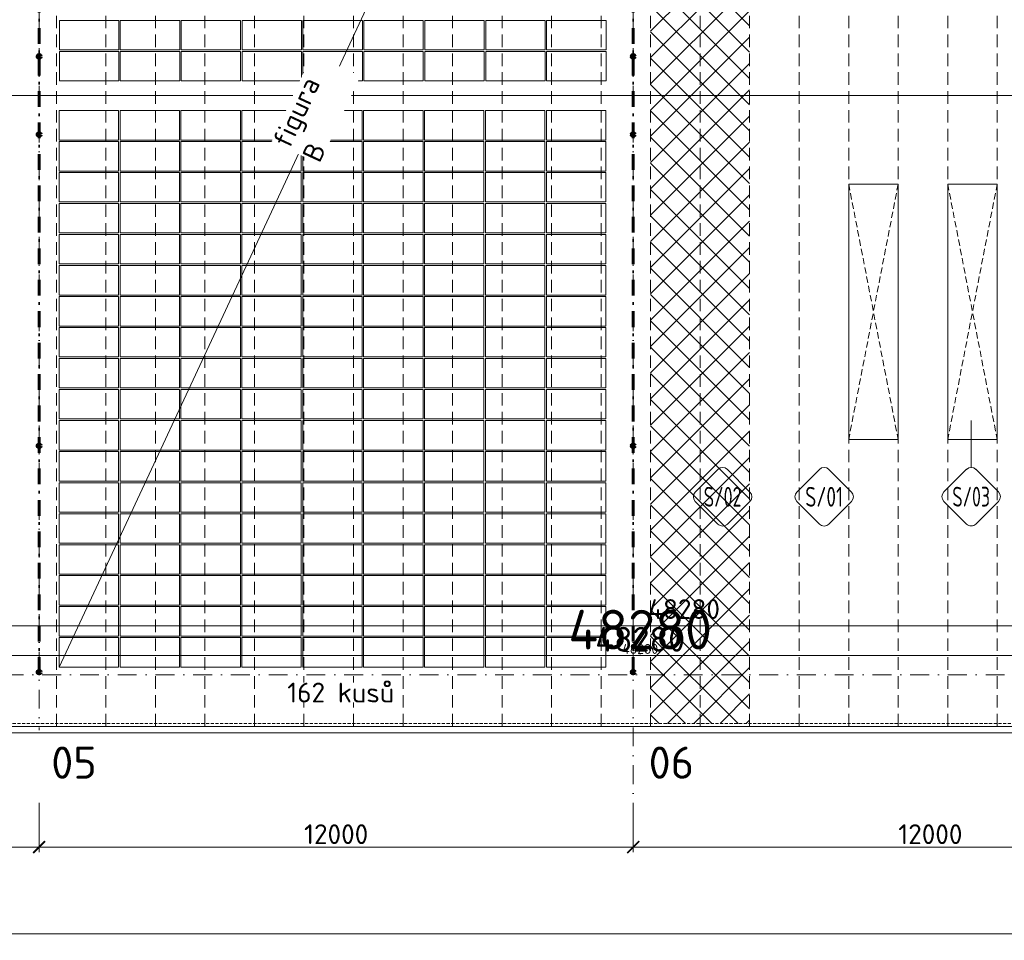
# Model space of a CAD drawing. Header units: millimetres. Extents: x -1695604 to 5289369, y -1488057 to 2187451.
# Tile 114 of 256: x 41609 to 61493, y 144642 to 163230. Entities that reach past the tile are written whole.
import ezdxf
from ezdxf import colors
from ezdxf.entities.mleader import LeaderData, LeaderLine
from ezdxf.enums import TextEntityAlignment as Align
from ezdxf.math import Vec2, Vec3

# ---------------------------------------------------------------- set-up
doc = ezdxf.new("R2010")
doc.units = ezdxf.units.MM
for name, pattern in [('CENTERX2', [101.6, 63.5, -12.7, 12.7, -12.7]), ('DASHDOT', [25.4, 12.7, -6.35, 0, -6.35]), ('DASHED', [19.05, 12.7, -6.35]), ('HIDDEN', [9.525, 6.35, -3.175]), ('ČERCHOVANÁ', [25.4, 12.7, -6.35, 0, -6.35]), ('ČÁRKOVANÁ', [19.05, 12.7, -6.35])]:
    doc.linetypes.add(name, pattern=pattern)
doc.layers.get('Defpoints').update_dxf_attribs({"color": 8})
for name, color, linetype, lineweight in [('____podkonstrukce FVE', 3, 'CENTERX2', 9), ('___FVE_návrh var.2', 6, 'Continuous', 5), ('A99_N_kce-pod', 7, 'DASHED', 20), ('A99_N_kce-pohl', 1, 'Continuous', 9), ('A99_N_koty-200', 5, 'Continuous', 5), ('A99_N_koty-200 @ 1', 5, 'Continuous', 5), ('A99_N_koty-200 @ 10', 5, 'Continuous', 5), ('A99_N_koty-200 @ 100', 5, 'Continuous', 5), ('A99_N_koty-200 @ 200', 5, 'Continuous', 5), ('A99_N_koty-200 @ 250 (1)', 5, 'Continuous', 5), ('A99_N_koty-200 @ 250 (2)', 5, 'Continuous', 5), ('A99_N_koty-200 @ 400', 5, 'Continuous', 5), ('A99_N_sraf', 252, 'Continuous', 0), ('A99_N_txt-popis-200', 240, 'Continuous', 5), ('A99_N_txt-popis-50 @ 200', 240, 'Continuous', 9), ('A99_N_znaceni 200', 5, 'Continuous', 5), ('A99_S_osy', 1, 'CENTERX2', 5)]:
    doc.layers.add(name, color=color, linetype=linetype, lineweight=lineweight)
doc.styles.add('A99_kota', font='isocpeur.ttf', dxfattribs={"height": 2})
doc.styles.add('A99_popis', font='isocpeur.ttf')
doc.styles.add('ad_popis 100', font='isocpeur.ttf', dxfattribs={"height": 200})
doc.dimstyles.new('A99_kota_200 new', dxfattribs={"dimscale": 200, "dimtxt": 2, "dimasz": 1.2, "dimexe": 0.5, "dimexo": 1.5, "dimgap": 0.3, "dimtad": 1, "dimdec": 0, "dimzin": 3, "dimdsep": 46, "dimtxsty": 'A99_kota', "dimblk": 'ARCHTICK', "dimcen": 2.5, "dimazin": 2, "dimtfac": 0.75, "dimtdec": 0, "dimtmove": 2, "dimatfit": 0, "dimfxl": 0, "dimtolj": 1, "dimtzin": 0, "dimlwd": 5, "dimlwe": 5, "dimarcsym": 0})

# ---------------------------------------------------------------- blocks, each defined once
blk = doc.blocks.new('_ArchTick')
at = {"color": 0, "linetype": 'ByBlock', "const_width": 0.15}
blk.add_lwpolyline([(-0.5, -0.5), (0.5, 0.5)], dxfattribs=at)
blk = doc.blocks.new('*D184')
at = {"layer": 'A99_N_koty-200', "color": 0, "linetype": 'Continuous', "lineweight": 5, "ltscale": 10, "transparency": 16777216}
for p, q in [((54000, 147325), (54000, 146425)), ((66000, 147325), (66000, 146425)), ((66000, 146525), (54000, 146525))]:
    blk.add_line(p, q, dxfattribs=at)
at = {"layer": 'Defpoints', "color": 0, "linetype": 'Continuous', "lineweight": 0, "ltscale": 10, "transparency": 16777216}
for p in [(54000, 149400), (66000, 149400), (54000, 146525)]:
    blk.add_point(p, dxfattribs=at)
at = {"layer": 'A99_N_koty-200', "color": 0, "linetype": 'Continuous', "lineweight": 5, "ltscale": 10, "transparency": 16777216, "xscale": 240, "yscale": 240, "zscale": 240, "rotation": 180}
blk.add_blockref('_ArchTick', (54000, 146525), dxfattribs=at)
at = {"layer": 'A99_N_koty-200', "color": 0, "linetype": 'Continuous', "lineweight": 5, "ltscale": 10, "transparency": 16777216, "xscale": 240, "yscale": 240, "zscale": 240}
blk.add_blockref('_ArchTick', (66000, 146525), dxfattribs=at)
at = {"layer": 'A99_N_koty-200', "color": 0, "linetype": 'Continuous', "ltscale": 10, "transparency": 16777216, "insert": (60000, 146785), "char_height": 400, "attachment_point": 5, "style": 'A99_kota'}
blk.add_mtext('\\A1;12000', dxfattribs=at)
blk = doc.blocks.new('*D185')
at = {"layer": 'A99_N_koty-200', "color": 0, "linetype": 'Continuous', "lineweight": 5, "ltscale": 10, "transparency": 16777216}
for p, q in [((42000, 147325), (42000, 146425)), ((54000, 147325), (54000, 146425)), ((54000, 146525), (42000, 146525))]:
    blk.add_line(p, q, dxfattribs=at)
at = {"layer": 'Defpoints', "color": 0, "linetype": 'Continuous', "lineweight": 0, "ltscale": 10, "transparency": 16777216}
for p in [(42000, 149400), (54000, 149400), (42000, 146525)]:
    blk.add_point(p, dxfattribs=at)
at = {"layer": 'A99_N_koty-200', "color": 0, "linetype": 'Continuous', "lineweight": 5, "ltscale": 10, "transparency": 16777216, "xscale": 240, "yscale": 240, "zscale": 240, "rotation": 180}
blk.add_blockref('_ArchTick', (42000, 146525), dxfattribs=at)
at = {"layer": 'A99_N_koty-200', "color": 0, "linetype": 'Continuous', "lineweight": 5, "ltscale": 10, "transparency": 16777216, "xscale": 240, "yscale": 240, "zscale": 240}
blk.add_blockref('_ArchTick', (54000, 146525), dxfattribs=at)
at = {"layer": 'A99_N_koty-200', "color": 0, "linetype": 'Continuous', "ltscale": 10, "transparency": 16777216, "insert": (48000, 146785), "char_height": 400, "attachment_point": 5, "style": 'A99_kota'}
blk.add_mtext('\\A1;12000', dxfattribs=at)
blk = doc.blocks.new('*D186')
at = {"layer": 'A99_N_koty-200', "color": 0, "linetype": 'Continuous', "lineweight": 5, "ltscale": 10, "transparency": 16777216}
for p, q in [((30000, 147325), (30000, 146425)), ((42000, 147325), (42000, 146425)), ((42000, 146525), (30000, 146525))]:
    blk.add_line(p, q, dxfattribs=at)
at = {"layer": 'Defpoints', "color": 0, "linetype": 'Continuous', "lineweight": 0, "ltscale": 10, "transparency": 16777216}
for p in [(30000, 149400), (42000, 149400), (30000, 146525)]:
    blk.add_point(p, dxfattribs=at)
at = {"layer": 'A99_N_koty-200', "color": 0, "linetype": 'Continuous', "lineweight": 5, "ltscale": 10, "transparency": 16777216, "xscale": 240, "yscale": 240, "zscale": 240, "rotation": 180}
blk.add_blockref('_ArchTick', (30000, 146525), dxfattribs=at)
at = {"layer": 'A99_N_koty-200', "color": 0, "linetype": 'Continuous', "lineweight": 5, "ltscale": 10, "transparency": 16777216, "xscale": 240, "yscale": 240, "zscale": 240}
blk.add_blockref('_ArchTick', (42000, 146525), dxfattribs=at)
at = {"layer": 'A99_N_koty-200', "color": 0, "linetype": 'Continuous', "ltscale": 10, "transparency": 16777216, "insert": (36000, 146785), "char_height": 400, "attachment_point": 5, "style": 'A99_kota'}
blk.add_mtext('\\A1;12000', dxfattribs=at)
blk = doc.blocks.new('*D190')
at = {"layer": 'A99_N_koty-200', "color": 0, "linetype": 'Continuous', "lineweight": 5, "ltscale": 10, "transparency": 16777216}
for p, q in [((-650, 145575), (-650, 144675)), ((138876, 145575), (138876, 144675)), ((138876, 144775), (-650, 144775))]:
    blk.add_line(p, q, dxfattribs=at)
at = {"layer": 'Defpoints', "color": 0, "linetype": 'Continuous', "lineweight": 0, "ltscale": 10, "transparency": 16777216}
for p in [(-650, 148705), (138876, 148705), (-650, 144775)]:
    blk.add_point(p, dxfattribs=at)
at = {"layer": 'A99_N_koty-200', "color": 0, "linetype": 'Continuous', "lineweight": 5, "ltscale": 10, "transparency": 16777216, "xscale": 240, "yscale": 240, "zscale": 240, "rotation": 180}
blk.add_blockref('_ArchTick', (-650, 144775), dxfattribs=at)
at = {"layer": 'A99_N_koty-200', "color": 0, "linetype": 'Continuous', "lineweight": 5, "ltscale": 10, "transparency": 16777216, "xscale": 240, "yscale": 240, "zscale": 240}
blk.add_blockref('_ArchTick', (138876, 144775), dxfattribs=at)
at = {"layer": 'A99_N_koty-200', "color": 0, "linetype": 'Continuous', "ltscale": 10, "transparency": 16777216, "insert": (69113, 145035), "char_height": 400, "attachment_point": 5, "style": 'A99_kota'}
blk.add_mtext('\\A1;139526', dxfattribs=at)
blk = doc.blocks.new('*D4525')
at = {"layer": 'A99_N_koty-200', "color": 0, "linetype": 'Continuous', "lineweight": 5, "ltscale": 10, "transparency": 16777216}
for p, q in [((30000, 150190), (30000, 151090)), ((30000, 150990), (78280, 150990)), ((78280, 150190), (78280, 151090))]:
    blk.add_line(p, q, dxfattribs=at)
at = {"layer": 'Defpoints', "color": 0, "linetype": 'Continuous', "lineweight": 18, "ltscale": 10, "transparency": 16777216}
for p in [(78280, 150990), (30000, 148920), (78280, 148920)]:
    blk.add_point(p, dxfattribs=at)
at = {"layer": 'A99_N_koty-200', "color": 0, "linetype": 'Continuous', "lineweight": 5, "ltscale": 10, "transparency": 16777216, "xscale": 240, "yscale": 240, "zscale": 240, "rotation": 180}
blk.add_blockref('_ArchTick', (30000, 150990), dxfattribs=at)
at = {"layer": 'A99_N_koty-200', "color": 0, "linetype": 'Continuous', "lineweight": 5, "ltscale": 10, "transparency": 16777216, "xscale": 240, "yscale": 240, "zscale": 240}
blk.add_blockref('_ArchTick', (78280, 150990), dxfattribs=at)
at = {"layer": 'A99_N_koty-200', "color": 0, "linetype": 'Continuous', "ltscale": 10, "transparency": 16777216, "insert": (55025, 151330), "char_height": 400, "attachment_point": 5, "style": 'A99_kota'}
blk.add_mtext('\\A1;48280', dxfattribs=at)
blk = doc.blocks.new('*D4526')
at = {"layer": 'A99_N_koty-200', "color": 0, "linetype": 'Continuous', "lineweight": 5, "ltscale": 10, "transparency": 16777216}
for p, q in [((30000, 149995), (30000, 150445)), ((30000, 150395), (78280, 150395)), ((78280, 149995), (78280, 150445))]:
    blk.add_line(p, q, dxfattribs=at)
at = {"layer": 'Defpoints', "color": 0, "linetype": 'Continuous', "lineweight": 18, "ltscale": 10, "transparency": 16777216}
for p in [(78280, 150395), (30000, 148920), (78280, 148920)]:
    blk.add_point(p, dxfattribs=at)
at = {"layer": 'A99_N_koty-200', "color": 0, "linetype": 'Continuous', "lineweight": 5, "ltscale": 10, "transparency": 16777216, "xscale": 120, "yscale": 120, "zscale": 120, "rotation": 180}
blk.add_blockref('_ArchTick', (30000, 150395), dxfattribs=at)
at = {"layer": 'A99_N_koty-200', "color": 0, "linetype": 'Continuous', "lineweight": 5, "ltscale": 10, "transparency": 16777216, "xscale": 120, "yscale": 120, "zscale": 120}
blk.add_blockref('_ArchTick', (78280, 150395), dxfattribs=at)
at = {"layer": 'A99_N_koty-200', "color": 0, "linetype": 'Continuous', "ltscale": 10, "transparency": 16777216, "insert": (54140, 150525), "char_height": 200, "attachment_point": 5, "style": 'A99_kota'}
blk.add_mtext('\\A1;48280', dxfattribs=at)
blk = doc.blocks.new('*D4527')
at = {"layer": 'A99_N_koty-200', "color": 0, "linetype": 'Continuous', "lineweight": 5, "ltscale": 10, "transparency": 16777216}
for p, q in [((30000, 150391), (30000, 150395.5)), ((30000, 150395), (78280, 150395)), ((78280, 150391), (78280, 150395.5))]:
    blk.add_line(p, q, dxfattribs=at)
at = {"layer": 'Defpoints', "color": 0, "linetype": 'Continuous', "lineweight": 18, "ltscale": 10, "transparency": 16777216}
for p in [(78280, 150395), (30000, 148920), (78280, 148920)]:
    blk.add_point(p, dxfattribs=at)
at = {"layer": 'A99_N_koty-200', "color": 0, "linetype": 'Continuous', "lineweight": 5, "ltscale": 10, "transparency": 16777216, "xscale": 1.2, "yscale": 1.2, "zscale": 1.2, "rotation": 180}
blk.add_blockref('_ArchTick', (30000, 150395), dxfattribs=at)
at = {"layer": 'A99_N_koty-200', "color": 0, "linetype": 'Continuous', "lineweight": 5, "ltscale": 10, "transparency": 16777216, "xscale": 1.2, "yscale": 1.2, "zscale": 1.2}
blk.add_blockref('_ArchTick', (78280, 150395), dxfattribs=at)
at = {"layer": 'A99_N_koty-200', "color": 0, "linetype": 'Continuous', "ltscale": 10, "transparency": 16777216, "insert": (54140, 150396.3), "char_height": 2, "attachment_point": 5, "style": 'A99_kota'}
blk.add_mtext('\\A1;48280', dxfattribs=at)
blk = doc.blocks.new('*D4528')
at = {"layer": 'A99_N_koty-200', "color": 0, "linetype": 'Continuous', "lineweight": 5, "ltscale": 10, "transparency": 16777216}
for p, q in [((30000, 149520), (30000, 150595)), ((78280, 149520), (78280, 150595)), ((30000, 150395), (78280, 150395))]:
    blk.add_line(p, q, dxfattribs=at)
at = {"layer": 'Defpoints', "color": 0, "linetype": 'Continuous', "lineweight": 18, "ltscale": 10, "transparency": 16777216}
for p in [(78280, 150395), (30000, 148920), (78280, 148920)]:
    blk.add_point(p, dxfattribs=at)
at = {"layer": 'A99_N_koty-200', "color": 0, "linetype": 'Continuous', "lineweight": 5, "ltscale": 10, "transparency": 16777216, "xscale": 480, "yscale": 480, "zscale": 480, "rotation": 180}
blk.add_blockref('_ArchTick', (30000, 150395), dxfattribs=at)
at = {"layer": 'A99_N_koty-200', "color": 0, "linetype": 'Continuous', "lineweight": 5, "ltscale": 10, "transparency": 16777216, "xscale": 480, "yscale": 480, "zscale": 480}
blk.add_blockref('_ArchTick', (78280, 150395), dxfattribs=at)
at = {"layer": 'A99_N_koty-200', "color": 0, "linetype": 'Continuous', "ltscale": 10, "transparency": 16777216, "insert": (54140, 150915), "char_height": 800, "attachment_point": 5, "style": 'A99_kota'}
blk.add_mtext('\\A1;48280', dxfattribs=at)
blk = doc.blocks.new('*D4529')
at = {"layer": 'A99_N_koty-200', "color": 0, "linetype": 'Continuous', "lineweight": 5, "ltscale": 10, "transparency": 16777216}
for p, q in [((30000, 150355), (30000, 150400)), ((30000, 150395), (78280, 150395)), ((78280, 150355), (78280, 150400))]:
    blk.add_line(p, q, dxfattribs=at)
at = {"layer": 'Defpoints', "color": 0, "linetype": 'Continuous', "lineweight": 18, "ltscale": 10, "transparency": 16777216}
for p in [(78280, 150395), (30000, 148920), (78280, 148920)]:
    blk.add_point(p, dxfattribs=at)
at = {"layer": 'A99_N_koty-200', "color": 0, "linetype": 'Continuous', "lineweight": 5, "ltscale": 10, "transparency": 16777216, "xscale": 12, "yscale": 12, "zscale": 12, "rotation": 180}
blk.add_blockref('_ArchTick', (30000, 150395), dxfattribs=at)
at = {"layer": 'A99_N_koty-200', "color": 0, "linetype": 'Continuous', "lineweight": 5, "ltscale": 10, "transparency": 16777216, "xscale": 12, "yscale": 12, "zscale": 12}
blk.add_blockref('_ArchTick', (78280, 150395), dxfattribs=at)
at = {"layer": 'A99_N_koty-200', "color": 0, "linetype": 'Continuous', "ltscale": 10, "transparency": 16777216, "insert": (54140, 150408), "char_height": 20, "attachment_point": 5, "style": 'A99_kota'}
blk.add_mtext('\\A1;48280', dxfattribs=at)
blk = doc.blocks.new('*D4530')
at = {"layer": 'A99_N_koty-200', "color": 0, "linetype": 'Continuous', "lineweight": 5, "ltscale": 10, "transparency": 16777216}
for p, q in [((30000, 149395), (30000, 150520)), ((30000, 150395), (78280, 150395)), ((78280, 149395), (78280, 150520))]:
    blk.add_line(p, q, dxfattribs=at)
at = {"layer": 'Defpoints', "color": 0, "linetype": 'Continuous', "lineweight": 18, "ltscale": 10, "transparency": 16777216}
for p in [(78280, 150395), (30000, 148920), (78280, 148920)]:
    blk.add_point(p, dxfattribs=at)
at = {"layer": 'A99_N_koty-200', "color": 0, "linetype": 'Continuous', "lineweight": 5, "ltscale": 10, "transparency": 16777216, "xscale": 300, "yscale": 300, "zscale": 300, "rotation": 180}
blk.add_blockref('_ArchTick', (30000, 150395), dxfattribs=at)
at = {"layer": 'A99_N_koty-200', "color": 0, "linetype": 'Continuous', "lineweight": 5, "ltscale": 10, "transparency": 16777216, "xscale": 300, "yscale": 300, "zscale": 300}
blk.add_blockref('_ArchTick', (78280, 150395), dxfattribs=at)
at = {"layer": 'A99_N_koty-200', "color": 0, "linetype": 'Continuous', "ltscale": 10, "transparency": 16777216, "insert": (54140, 150720), "char_height": 500, "attachment_point": 5, "style": 'A99_kota'}
blk.add_mtext('\\A1;48280', dxfattribs=at)
blk = doc.blocks.new('*D4531')
at = {"layer": 'A99_N_koty-200', "color": 0, "linetype": 'Continuous', "lineweight": 5, "ltscale": 10, "transparency": 16777216}
for p, q in [((30000, 149395), (30000, 150520)), ((30000, 150395), (78280, 150395)), ((78280, 149395), (78280, 150520))]:
    blk.add_line(p, q, dxfattribs=at)
at = {"layer": 'Defpoints', "color": 0, "linetype": 'Continuous', "lineweight": 18, "ltscale": 10, "transparency": 16777216}
for p in [(78280, 150395), (30000, 148920), (78280, 148920)]:
    blk.add_point(p, dxfattribs=at)
at = {"layer": 'A99_N_koty-200', "color": 0, "linetype": 'Continuous', "lineweight": 5, "ltscale": 10, "transparency": 16777216, "xscale": 300, "yscale": 300, "zscale": 300, "rotation": 180}
blk.add_blockref('_ArchTick', (30000, 150395), dxfattribs=at)
at = {"layer": 'A99_N_koty-200', "color": 0, "linetype": 'Continuous', "lineweight": 5, "ltscale": 10, "transparency": 16777216, "xscale": 300, "yscale": 300, "zscale": 300}
blk.add_blockref('_ArchTick', (78280, 150395), dxfattribs=at)
at = {"layer": 'A99_N_koty-200', "color": 0, "linetype": 'Continuous', "ltscale": 10, "transparency": 16777216, "insert": (54140, 150720), "char_height": 500, "attachment_point": 5, "style": 'A99_kota'}
blk.add_mtext('\\A1;48280', dxfattribs=at)
blk = doc.blocks.new('*U99')
at = {"color": 0}
for p, q in [((-0.72, 4.14), (-4.15, 0.71)), ((4.14, 0.71), (0.71, 4.14)), ((-4.15, -0.72), (-0.72, -4.15)), ((0.71, -4.15), (4.14, -0.72))]:
    blk.add_line(p, q, dxfattribs=at)
for centre, start, end in [((0, 3.42), 45, 135), ((-3.43, 0), 135, 225), ((3.42, 0), 315, 45), ((0, -3.43), 225, 315)]:
    blk.add_arc(centre, 1.01, start, end, dxfattribs=at)
at = {"color": 0, "linetype": 'ByBlock', "style": 'A99_popis', "width": 0.953108}
blk.add_attdef('SKLADBA', text='', height=3, rotation=0.0103, dxfattribs=at).set_placement((-2.86, -1.51), (2.86, -1.5), align=Align.FIT)
blk = doc.blocks.new('*U106')
at = {"color": 0}
for p, q in [((0, 4.44), (0, 11.52)), ((-0.72, 4.14), (-4.15, 0.71)), ((4.14, 0.71), (0.71, 4.14)), ((-4.15, -0.72), (-0.72, -4.15)), ((0.71, -4.15), (4.14, -0.72))]:
    blk.add_line(p, q, dxfattribs=at)
for centre, start, end in [((0, 3.42), 45, 135), ((-3.43, 0), 135, 225), ((3.42, 0), 315, 45), ((0, -3.43), 225, 315)]:
    blk.add_arc(centre, 1.01, start, end, dxfattribs=at)
at = {"color": 0, "linetype": 'ByBlock', "style": 'A99_popis', "width": 0.953108}
blk.add_attdef('SKLADBA', text='', height=3, rotation=0.0103, dxfattribs=at).set_placement((-2.86, -1.51), (2.86, -1.5), align=Align.FIT)
blk = doc.blocks.new('*U5963')
at = {"layer": 'A99_N_koty-200 @ 1', "linetype": 'Continuous', "ltscale": 10}
dim = blk.add_linear_dim(base=(78280, 150395), p1=(30000, 148920), p2=(78280, 148920), dimstyle='A99_kota_200 new', override={"dimscale": 1, "dimtix": 1, "dimtofl": 1, "dimtmove": 2, "dimatfit": 3}, dxfattribs=at)
dim.commit()
dim.dimension.update_dxf_attribs({"geometry": '*D4527', "text_midpoint": (54140, 150396.3)})
at = {"layer": 'A99_N_koty-200 @ 10', "linetype": 'Continuous', "ltscale": 10}
dim = blk.add_linear_dim(base=(78280, 150395), p1=(30000, 148920), p2=(78280, 148920), dimstyle='A99_kota_200 new', override={"dimscale": 10, "dimtix": 1, "dimtofl": 1, "dimtmove": 2, "dimatfit": 3}, dxfattribs=at)
dim.commit()
dim.dimension.update_dxf_attribs({"geometry": '*D4529', "text_midpoint": (54140, 150408)})
at = {"layer": 'A99_N_koty-200 @ 100', "linetype": 'Continuous', "ltscale": 10}
dim = blk.add_linear_dim(base=(78280, 150395), p1=(30000, 148920), p2=(78280, 148920), dimstyle='A99_kota_200 new', override={"dimscale": 100, "dimtix": 1, "dimtofl": 1, "dimtmove": 2, "dimatfit": 3}, dxfattribs=at)
dim.commit()
dim.dimension.update_dxf_attribs({"geometry": '*D4526', "text_midpoint": (54140, 150525)})
at = {"layer": 'A99_N_koty-200 @ 200', "linetype": 'Continuous', "ltscale": 10}
dim = blk.add_linear_dim(base=(78280, 150990), p1=(30000, 148920), p2=(78280, 148920), dimstyle='A99_kota_200 new', override={"dimscale": 200, "dimtix": 1, "dimtofl": 1, "dimtmove": 2, "dimatfit": 3}, dxfattribs=at)
dim.commit()
dim.dimension.update_dxf_attribs({"geometry": '*D4525', "text_midpoint": (55025, 151330), "dimtype": 128})
at = {"layer": 'A99_N_koty-200 @ 250 (1)', "linetype": 'Continuous', "ltscale": 10}
dim = blk.add_linear_dim(base=(78280, 150395), p1=(30000, 148920), p2=(78280, 148920), dimstyle='A99_kota_200 new', override={"dimscale": 250, "dimtix": 1, "dimtofl": 1, "dimtmove": 2, "dimatfit": 3}, dxfattribs=at)
dim.commit()
dim.dimension.update_dxf_attribs({"geometry": '*D4531', "text_midpoint": (54140, 150720)})
at = {"layer": 'A99_N_koty-200 @ 250 (2)', "linetype": 'Continuous', "ltscale": 10}
dim = blk.add_linear_dim(base=(78280, 150395), p1=(30000, 148920), p2=(78280, 148920), dimstyle='A99_kota_200 new', override={"dimscale": 250, "dimtix": 1, "dimtofl": 1, "dimtmove": 2, "dimatfit": 3}, dxfattribs=at)
dim.commit()
dim.dimension.update_dxf_attribs({"geometry": '*D4530', "text_midpoint": (54140, 150720)})
at = {"layer": 'A99_N_koty-200 @ 400', "linetype": 'Continuous', "ltscale": 10}
dim = blk.add_linear_dim(base=(78280, 150395), p1=(30000, 148920), p2=(78280, 148920), dimstyle='A99_kota_200 new', override={"dimscale": 400, "dimtix": 1, "dimtofl": 1, "dimtmove": 2, "dimatfit": 3}, dxfattribs=at)
dim.commit()
dim.dimension.update_dxf_attribs({"geometry": '*D4528', "text_midpoint": (54140, 150915)})

msp = doc.modelspace()

# ---------------------------------------------------------------- hatches: boundary and pattern name
at = {"layer": 'A99_N_sraf', "linetype": 'Continuous', "lineweight": 0, "ltscale": 0.5, "transparency": 33554687}
h = msp.add_hatch(dxfattribs=at)
h.set_pattern_fill('ANSI37', color=256, scale=3000)
h.set_pattern_definition([(45, (1575, 39157.5), (-265.165, 265.165), []), (135, (1575, 39157.5), (-265.165, -265.165), [])])
h.paths.add_polyline_path([(56350, 176350), (54350, 176350), (54350, 149020), (56350, 149020)])

# ---------------------------------------------------------------- linework, layer by layer
at = {"layer": '____podkonstrukce FVE', "color": 3, "linetype": 'ČERCHOVANÁ', "lineweight": 60, "ltscale": 25}
for points in [[(42000, 173855), (42000, 150000)], [(54000, 173855), (54000, 150000)]]:
    msp.add_lwpolyline(points, dxfattribs=at)
at = {"layer": '____podkonstrukce FVE', "color": 3, "linetype": 'Continuous', "lineweight": 80, "ltscale": 0.5}
for centre in [(42000, 162490), (54000, 162490), (42000, 160910), (54000, 160910), (42000, 154627.5), (54000, 154627.5), (42000, 150057.5), (54000, 150057.5)]:
    msp.add_circle(centre, 30, dxfattribs=at)
at = {"layer": '___FVE_návrh var.2', "linetype": 'Continuous', "lineweight": 5, "ltscale": 0.5}
msp.add_lwpolyline([(42405, 150160), (53450, 173850)], dxfattribs=at)
at = {"layer": '___FVE_návrh var.2', "lineweight": 5, "ltscale": 2}
for points in [[(43610, 163215), (43610, 162620), (42410, 162620), (42410, 163215)], [(44840, 163215), (44840, 162620), (43640, 162620), (43640, 163215)], [(46070, 163215), (46070, 162620), (44870, 162620), (44870, 163215)], [(47300, 163215), (47300, 162620), (46100, 162620), (46100, 163215)], [(48530, 163215), (48530, 162620), (47330, 162620), (47330, 163215)], [(48560, 163215), (48560, 162620), (49760, 162620), (49760, 163215)], [(49790, 163215), (49790, 162620), (50990, 162620), (50990, 163215)], [(51020, 163215), (51020, 162620), (52220, 162620), (52220, 163215)], [(52250, 163215), (52250, 162620), (53450, 162620), (53450, 163215)], [(43610, 162590), (43610, 161995), (42410, 161995), (42410, 162590)], [(44840, 162590), (44840, 161995), (43640, 161995), (43640, 162590)], [(46070, 162590), (46070, 161995), (44870, 161995), (44870, 162590)], [(47300, 162590), (47300, 161995), (46100, 161995), (46100, 162590)], [(48530, 162590), (48530, 161995), (47330, 161995), (47330, 162590)], [(48560, 162590), (48560, 161995), (49760, 161995), (49760, 162590)], [(49790, 162590), (49790, 161995), (50990, 161995), (50990, 162590)], [(51020, 162590), (51020, 161995), (52220, 161995), (52220, 162590)], [(52250, 162590), (52250, 161995), (53450, 161995), (53450, 162590)], [(43605, 160800), (43605, 161395), (42405, 161395), (42405, 160800)], [(44835, 160800), (44835, 161395), (43635, 161395), (43635, 160800)], [(46065, 160800), (46065, 161395), (44865, 161395), (44865, 160800)], [(47295, 160800), (47295, 161395), (46095, 161395), (46095, 160800)], [(48525, 160800), (48525, 161395), (47325, 161395), (47325, 160800)], [(48555, 160800), (48555, 161395), (49755, 161395), (49755, 160800)], [(49785, 160800), (49785, 161395), (50985, 161395), (50985, 160800)], [(51015, 160800), (51015, 161395), (52215, 161395), (52215, 160800)], [(52245, 160800), (52245, 161395), (53445, 161395), (53445, 160800)], [(43605, 160175), (43605, 160770), (42405, 160770), (42405, 160175)], [(44835, 160175), (44835, 160770), (43635, 160770), (43635, 160175)], [(46065, 160175), (46065, 160770), (44865, 160770), (44865, 160175)], [(47295, 160175), (47295, 160770), (46095, 160770), (46095, 160175)], [(48525, 160175), (48525, 160770), (47325, 160770), (47325, 160175)], [(48555, 160175), (48555, 160770), (49755, 160770), (49755, 160175)], [(49785, 160175), (49785, 160770), (50985, 160770), (50985, 160175)], [(51015, 160175), (51015, 160770), (52215, 160770), (52215, 160175)], [(52245, 160175), (52245, 160770), (53445, 160770), (53445, 160175)], [(43605, 159550), (43605, 160145), (42405, 160145), (42405, 159550)], [(44835, 159550), (44835, 160145), (43635, 160145), (43635, 159550)], [(46065, 159550), (46065, 160145), (44865, 160145), (44865, 159550)], [(47295, 159550), (47295, 160145), (46095, 160145), (46095, 159550)], [(48525, 159550), (48525, 160145), (47325, 160145), (47325, 159550)], [(48555, 159550), (48555, 160145), (49755, 160145), (49755, 159550)], [(49785, 159550), (49785, 160145), (50985, 160145), (50985, 159550)], [(51015, 159550), (51015, 160145), (52215, 160145), (52215, 159550)], [(52245, 159550), (52245, 160145), (53445, 160145), (53445, 159550)], [(43605, 158925), (43605, 159520), (42405, 159520), (42405, 158925)], [(44835, 158925), (44835, 159520), (43635, 159520), (43635, 158925)], [(46065, 158925), (46065, 159520), (44865, 159520), (44865, 158925)], [(47295, 158925), (47295, 159520), (46095, 159520), (46095, 158925)], [(48525, 158925), (48525, 159520), (47325, 159520), (47325, 158925)], [(48555, 158925), (48555, 159520), (49755, 159520), (49755, 158925)], [(49785, 158925), (49785, 159520), (50985, 159520), (50985, 158925)], [(51015, 158925), (51015, 159520), (52215, 159520), (52215, 158925)], [(52245, 158925), (52245, 159520), (53445, 159520), (53445, 158925)], [(43605, 158300), (43605, 158895), (42405, 158895), (42405, 158300)], [(44835, 158300), (44835, 158895), (43635, 158895), (43635, 158300)], [(46065, 158300), (46065, 158895), (44865, 158895), (44865, 158300)], [(47295, 158300), (47295, 158895), (46095, 158895), (46095, 158300)], [(48525, 158300), (48525, 158895), (47325, 158895), (47325, 158300)], [(48555, 158300), (48555, 158895), (49755, 158895), (49755, 158300)], [(49785, 158300), (49785, 158895), (50985, 158895), (50985, 158300)], [(51015, 158300), (51015, 158895), (52215, 158895), (52215, 158300)], [(52245, 158300), (52245, 158895), (53445, 158895), (53445, 158300)], [(43605, 157670), (43605, 158265), (42405, 158265), (42405, 157670)], [(44835, 157670), (44835, 158265), (43635, 158265), (43635, 157670)], [(46065, 157670), (46065, 158265), (44865, 158265), (44865, 157670)], [(47295, 157670), (47295, 158265), (46095, 158265), (46095, 157670)], [(48525, 157670), (48525, 158265), (47325, 158265), (47325, 157670)], [(48555, 157670), (48555, 158265), (49755, 158265), (49755, 157670)], [(49785, 157670), (49785, 158265), (50985, 158265), (50985, 157670)], [(51015, 157670), (51015, 158265), (52215, 158265), (52215, 157670)], [(52245, 157670), (52245, 158265), (53445, 158265), (53445, 157670)], [(43605, 157045), (43605, 157640), (42405, 157640), (42405, 157045)], [(44835, 157045), (44835, 157640), (43635, 157640), (43635, 157045)], [(46065, 157045), (46065, 157640), (44865, 157640), (44865, 157045)], [(47295, 157045), (47295, 157640), (46095, 157640), (46095, 157045)], [(48525, 157045), (48525, 157640), (47325, 157640), (47325, 157045)], [(48555, 157045), (48555, 157640), (49755, 157640), (49755, 157045)], [(49785, 157045), (49785, 157640), (50985, 157640), (50985, 157045)], [(51015, 157045), (51015, 157640), (52215, 157640), (52215, 157045)], [(52245, 157045), (52245, 157640), (53445, 157640), (53445, 157045)], [(43605, 156420), (43605, 157015), (42405, 157015), (42405, 156420)], [(44835, 156420), (44835, 157015), (43635, 157015), (43635, 156420)], [(46065, 156420), (46065, 157015), (44865, 157015), (44865, 156420)], [(47295, 156420), (47295, 157015), (46095, 157015), (46095, 156420)], [(48525, 156420), (48525, 157015), (47325, 157015), (47325, 156420)], [(48555, 156420), (48555, 157015), (49755, 157015), (49755, 156420)], [(49785, 156420), (49785, 157015), (50985, 157015), (50985, 156420)], [(51015, 156420), (51015, 157015), (52215, 157015), (52215, 156420)], [(52245, 156420), (52245, 157015), (53445, 157015), (53445, 156420)], [(43605, 155795), (43605, 156390), (42405, 156390), (42405, 155795)], [(44835, 155795), (44835, 156390), (43635, 156390), (43635, 155795)], [(46065, 155795), (46065, 156390), (44865, 156390), (44865, 155795)], [(47295, 155795), (47295, 156390), (46095, 156390), (46095, 155795)], [(48525, 155795), (48525, 156390), (47325, 156390), (47325, 155795)], [(48555, 155795), (48555, 156390), (49755, 156390), (49755, 155795)], [(49785, 155795), (49785, 156390), (50985, 156390), (50985, 155795)], [(51015, 155795), (51015, 156390), (52215, 156390), (52215, 155795)], [(52245, 155795), (52245, 156390), (53445, 156390), (53445, 155795)], [(43605, 155170), (43605, 155765), (42405, 155765), (42405, 155170)], [(44835, 155170), (44835, 155765), (43635, 155765), (43635, 155170)], [(46065, 155170), (46065, 155765), (44865, 155765), (44865, 155170)], [(47295, 155170), (47295, 155765), (46095, 155765), (46095, 155170)], [(48525, 155170), (48525, 155765), (47325, 155765), (47325, 155170)], [(48555, 155170), (48555, 155765), (49755, 155765), (49755, 155170)], [(49785, 155170), (49785, 155765), (50985, 155765), (50985, 155170)], [(51015, 155170), (51015, 155765), (52215, 155765), (52215, 155170)], [(52245, 155170), (52245, 155765), (53445, 155765), (53445, 155170)], [(43605, 154540), (43605, 155135), (42405, 155135), (42405, 154540)], [(44835, 154540), (44835, 155135), (43635, 155135), (43635, 154540)], [(46065, 154540), (46065, 155135), (44865, 155135), (44865, 154540)], [(47295, 154540), (47295, 155135), (46095, 155135), (46095, 154540)], [(48525, 154540), (48525, 155135), (47325, 155135), (47325, 154540)], [(48555, 154540), (48555, 155135), (49755, 155135), (49755, 154540)], [(49785, 154540), (49785, 155135), (50985, 155135), (50985, 154540)], [(51015, 154540), (51015, 155135), (52215, 155135), (52215, 154540)], [(52245, 154540), (52245, 155135), (53445, 155135), (53445, 154540)], [(43605, 154510), (43605, 153915), (42405, 153915), (42405, 154510)], [(44835, 154510), (44835, 153915), (43635, 153915), (43635, 154510)], [(46065, 154510), (46065, 153915), (44865, 153915), (44865, 154510)], [(47295, 154510), (47295, 153915), (46095, 153915), (46095, 154510)], [(48525, 154510), (48525, 153915), (47325, 153915), (47325, 154510)], [(48555, 154510), (48555, 153915), (49755, 153915), (49755, 154510)], [(49785, 154510), (49785, 153915), (50985, 153915), (50985, 154510)], [(51015, 154510), (51015, 153915), (52215, 153915), (52215, 154510)], [(52245, 154510), (52245, 153915), (53445, 153915), (53445, 154510)], [(43605, 153880), (43605, 153285), (42405, 153285), (42405, 153880)], [(44835, 153880), (44835, 153285), (43635, 153285), (43635, 153880)], [(46065, 153880), (46065, 153285), (44865, 153285), (44865, 153880)], [(47295, 153880), (47295, 153285), (46095, 153285), (46095, 153880)], [(48525, 153880), (48525, 153285), (47325, 153285), (47325, 153880)], [(48555, 153880), (48555, 153285), (49755, 153285), (49755, 153880)], [(49785, 153880), (49785, 153285), (50985, 153285), (50985, 153880)], [(51015, 153880), (51015, 153285), (52215, 153285), (52215, 153880)], [(52245, 153880), (52245, 153285), (53445, 153285), (53445, 153880)], [(43605, 153255), (43605, 152660), (42405, 152660), (42405, 153255)], [(44835, 153255), (44835, 152660), (43635, 152660), (43635, 153255)], [(46065, 153255), (46065, 152660), (44865, 152660), (44865, 153255)], [(47295, 153255), (47295, 152660), (46095, 152660), (46095, 153255)], [(48525, 153255), (48525, 152660), (47325, 152660), (47325, 153255)], [(48555, 153255), (48555, 152660), (49755, 152660), (49755, 153255)], [(49785, 153255), (49785, 152660), (50985, 152660), (50985, 153255)], [(51015, 153255), (51015, 152660), (52215, 152660), (52215, 153255)], [(52245, 153255), (52245, 152660), (53445, 152660), (53445, 153255)], [(43605, 152630), (43605, 152035), (42405, 152035), (42405, 152630)], [(44835, 152630), (44835, 152035), (43635, 152035), (43635, 152630)], [(46065, 152630), (46065, 152035), (44865, 152035), (44865, 152630)], [(47295, 152630), (47295, 152035), (46095, 152035), (46095, 152630)], [(48525, 152630), (48525, 152035), (47325, 152035), (47325, 152630)], [(48555, 152630), (48555, 152035), (49755, 152035), (49755, 152630)], [(49785, 152630), (49785, 152035), (50985, 152035), (50985, 152630)], [(51015, 152630), (51015, 152035), (52215, 152035), (52215, 152630)], [(52245, 152630), (52245, 152035), (53445, 152035), (53445, 152630)], [(43605, 152005), (43605, 151410), (42405, 151410), (42405, 152005)], [(44835, 152005), (44835, 151410), (43635, 151410), (43635, 152005)], [(46065, 152005), (46065, 151410), (44865, 151410), (44865, 152005)], [(47295, 152005), (47295, 151410), (46095, 151410), (46095, 152005)], [(48525, 152005), (48525, 151410), (47325, 151410), (47325, 152005)], [(48555, 152005), (48555, 151410), (49755, 151410), (49755, 152005)], [(49785, 152005), (49785, 151410), (50985, 151410), (50985, 152005)], [(51015, 152005), (51015, 151410), (52215, 151410), (52215, 152005)], [(52245, 152005), (52245, 151410), (53445, 151410), (53445, 152005)], [(43605, 151380), (43605, 150785), (42405, 150785), (42405, 151380)], [(44835, 151380), (44835, 150785), (43635, 150785), (43635, 151380)], [(46065, 151380), (46065, 150785), (44865, 150785), (44865, 151380)], [(47295, 151380), (47295, 150785), (46095, 150785), (46095, 151380)], [(48525, 151380), (48525, 150785), (47325, 150785), (47325, 151380)], [(48555, 151380), (48555, 150785), (49755, 150785), (49755, 151380)], [(49785, 151380), (49785, 150785), (50985, 150785), (50985, 151380)], [(51015, 151380), (51015, 150785), (52215, 150785), (52215, 151380)], [(52245, 151380), (52245, 150785), (53445, 150785), (53445, 151380)], [(43605, 150755), (43605, 150160), (42405, 150160), (42405, 150755)], [(44835, 150755), (44835, 150160), (43635, 150160), (43635, 150755)], [(46065, 150755), (46065, 150160), (44865, 150160), (44865, 150755)], [(47295, 150755), (47295, 150160), (46095, 150160), (46095, 150755)], [(48525, 150755), (48525, 150160), (47325, 150160), (47325, 150755)], [(48555, 150755), (48555, 150160), (49755, 150160), (49755, 150755)], [(49785, 150755), (49785, 150160), (50985, 150160), (50985, 150755)], [(51015, 150755), (51015, 150160), (52215, 150160), (52215, 150755)], [(52245, 150755), (52245, 150160), (53445, 150160), (53445, 150755)]]:
    msp.add_lwpolyline(points, close=True, dxfattribs=at)
at = {"layer": 'A99_N_kce-pod', "linetype": 'HIDDEN', "lineweight": 5, "ltscale": 10}
msp.add_lwpolyline([(138875.5, 149020), (-600, 149020)], dxfattribs=at)
at = {"layer": 'A99_N_kce-pohl', "linetype": 'Continuous', "ltscale": 25}
msp.add_lwpolyline([(7180, 174440), (-650, 174440), (-650, 148960), (138875, 148960), (138875, 176350)], dxfattribs=at)
at = {"layer": 'A99_N_kce-pohl', "color": 254, "linetype": 'ČÁRKOVANÁ', "lineweight": 5, "ltscale": 20, "true_color": 0xffd9cc}
for points in [[(42350, 148960), (42350, 148960), (42350, 174145)], [(43350, 148960), (43350, 148960), (43350, 174145)], [(44350, 148960), (44350, 148960), (44350, 174145)], [(45350, 148960), (45350, 148960), (45350, 174145)], [(46350, 148960), (46350, 148960), (46350, 174145)], [(47350, 148960), (47350, 148960), (47350, 174145)], [(48350, 148960), (48350, 148960), (48350, 174145)], [(49350, 148960), (49350, 148960), (49350, 174145)], [(50350, 148960), (50350, 148960), (50350, 174145)], [(51350, 148960), (51350, 148960), (51350, 174145)], [(52350, 148960), (52350, 148960), (52350, 174145)], [(53350, 148960), (53350, 148960), (53350, 174145)], [(54350, 148960), (54350, 148960), (54350, 174145)], [(55350, 148960), (55350, 148960), (55350, 174145)], [(56350, 148960), (56350, 148960), (56350, 174145)], [(57350, 148960), (57350, 148960), (57350, 174145)], [(58350, 148960), (58350, 148960), (58350, 174145)], [(59350, 148960), (59350, 148960), (59350, 174145)], [(60350, 148960), (60350, 148960), (60350, 174145)], [(61350, 148960), (61350, 148960), (61350, 174145)]]:
    msp.add_lwpolyline(points, dxfattribs=at)
at = {"layer": 'A99_N_kce-pohl', "color": 1, "linetype": 'Continuous', "lineweight": 9, "ltscale": 25}
msp.add_lwpolyline([(138875.5, 161700), (-650, 161700)], dxfattribs=at)
at = {"layer": 'A99_N_kce-pohl', "linetype": 'Continuous', "lineweight": 9}
for points in [[(58350, 159912.5), (59350, 159912.5), (59350, 154752.5), (58350, 154752.5)], [(60350, 159912.5), (61350, 159912.5), (61350, 154752.5), (60350, 154752.5)]]:
    msp.add_lwpolyline(points, close=True, dxfattribs=at)
at = {"layer": 'A99_N_kce-pohl', "linetype": 'ČÁRKOVANÁ', "lineweight": 9, "ltscale": 10}
for points in [[(59350, 159912.5), (58350, 154752.5)], [(58350, 159912.5), (59350, 154752.5)], [(61350, 159912.5), (60350, 154752.5)], [(60350, 159912.5), (61350, 154752.5)]]:
    msp.add_lwpolyline(points, dxfattribs=at)
at = {"layer": 'A99_S_osy', "linetype": 'DASHDOT', "lineweight": 5, "ltscale": 30}
for points in [[(42000, 250300), (42000, 146890)], [(54000, 250300), (54000, 146890)], [(152950, 150000), (-2645, 150000)]]:
    msp.add_lwpolyline(points, dxfattribs=at)

# ---------------------------------------------------------------- block references
at = {"layer": 'A99_N_znaceni 200', "lineweight": 5}
ref = msp.add_blockref('*U106', (60825, 153600), dxfattribs=dict(at, xscale=133.3, yscale=133.3, zscale=133.3))
ref.add_attrib('SKLADBA', 'S/03', dxfattribs={"layer": '0', "color": 0, "linetype": 'ByBlock', "height": 400, "rotation": 0.01026, "style": 'A99_popis', "width": 0.657151}).set_placement((60443.3, 153399.3), (61205.6, 153399.4), align=Align.FIT)
ref = msp.add_blockref('*U99', (55805.2, 153598.4), dxfattribs=dict(at, xscale=133.3, yscale=133.3, zscale=133.3))
ref.add_attrib('SKLADBA', 'S/02', dxfattribs={"layer": '0', "color": 0, "linetype": 'ByBlock', "height": 400, "rotation": 0.01026, "style": 'A99_popis', "width": 0.657151}).set_placement((55423.5, 153397.7), (56185.8, 153397.8), align=Align.FIT)
ref = msp.add_blockref('*U99', (57855, 153598.4), dxfattribs=dict(at, xscale=133.3, yscale=133.3, zscale=133.3))
ref.add_attrib('SKLADBA', 'S/01', dxfattribs={"layer": '0', "color": 0, "linetype": 'ByBlock', "height": 400, "rotation": 0.01026, "style": 'A99_popis', "width": 0.705829}).set_placement((57473.3, 153397.7), (58235.6, 153397.8), align=Align.FIT)

# ---------------------------------------------------------------- texts
at = {"layer": 'A99_N_txt-popis-200', "color": 1, "lineweight": 0, "insert": (54310, 148555), "char_height": 650, "attachment_point": 1, "style": 'ad_popis 100'}
msp.add_mtext_dynamic_manual_height_columns('06', width=832.5, gutter_width=1000, heights=[0], dxfattribs=at)

# ---------------------------------------------------------------- dimensions: what is measured, and where the dimension line sits
at = {"layer": 'A99_N_koty-200 @ 200', "linetype": 'Continuous', "ltscale": 10}
dim = msp.add_linear_dim(base=(54000, 146525), p1=(66000, 149400), p2=(54000, 149400), angle=180, dimstyle='A99_kota_200 new', override={"dimscale": 200, "dimtix": 1, "dimtofl": 1, "dimtmove": 1, "dimatfit": 1}, dxfattribs=at)
dim.commit()
dim.dimension.update_dxf_attribs({"geometry": '*D184', "text_midpoint": (60000, 146785)})

# ---------------------------------------------------------------- leaders
at = {"layer": 'A99_N_txt-popis-50 @ 200', "lineweight": 9}
ml = msp.add_multileader_mtext('Standard', dxfattribs=at)
ml.set_content('\\A1;{\\fISOCPEUR|b1|i0|c238|p34;\\C256;ocelový nosník}', color=1, style='A99_popis')
ml.set_leader_properties(color=256, linetype='ByLayer', lineweight=-1)
ml.build(insert=Vec2(0, 0))
ml.multileader.update_dxf_attribs({"dogleg_length": 200, "arrow_head_size": 300, "scale": 200})
ctx = ml.context
ctx.base_point, ctx.scale, ctx.char_height, ctx.arrow_head_size, ctx.landing_gap_size, ctx.plane_origin = Vec3(21517.5, 152275), 200, 400, 300, 1000, Vec3(20965, 145696.7)
notes = []
notes.append((ctx, [(0, (1, 1, 0), (20717.5, 152275), (1, 0), 800, [(0, [(20720, 150347.5)], 0, [])])]))
ctx.mtext.insert, ctx.mtext.width, ctx.mtext.defined_height, ctx.mtext.flow_direction = Vec3(22517.5, 152533.2), 3664.376, 670, 5
for ctx, leaders in notes:
    for number, flags, end, landing, length, lines in leaders:
        leader = LeaderData()
        leader.index, (leader.has_last_leader_line, leader.has_dogleg_vector, leader.attachment_direction) = number, flags
        leader.last_leader_point, leader.dogleg_vector, leader.dogleg_length = Vec3(end), Vec3(landing), length
        for number, points, colour, breaks in lines:
            line = LeaderLine()
            line.index, line.vertices, line.color, line.breaks = number, Vec3.list(points), colors.encode_raw_color(colour), breaks
            leader.lines.append(line)
        ctx.leaders.append(leader)

# ---------------------------------------------------------------- next in the draw order: texts
at = {"layer": '___FVE_návrh var.2', "linetype": 'Continuous', "lineweight": 5, "ltscale": 0.5, "insert": (46695, 160770), "char_height": 400, "attachment_point": 1, "rotation": 65.01289, "style": 'A99_kota', "bg_fill": 3, "box_fill_scale": 1, "bg_fill_color": 256, "bg_fill_transparency": 0}
msp.add_mtext_dynamic_manual_height_columns('figura B', width=1956.033, gutter_width=2000, heights=[0], dxfattribs=at)
at = {"layer": 'A99_N_txt-popis-200', "color": 1, "lineweight": 0, "insert": (42245.1, 148555), "char_height": 650, "attachment_point": 1, "style": 'ad_popis 100', "bg_fill": 2}
msp.add_mtext_dynamic_manual_height_columns('05', width=832.5, gutter_width=1000, heights=[0], dxfattribs=at)

# ---------------------------------------------------------------- next in the draw order: linework, layer by layer
at = {"layer": 'A99_N_kce-pohl', "linetype": 'Continuous'}
msp.add_lwpolyline([(138875, 148830), (-650, 148830)], dxfattribs=at)

# ---------------------------------------------------------------- next in the draw order: block references
at = {"layer": 'A99_N_koty-200', "color": 3, "linetype": 'Continuous', "lineweight": 18}
msp.add_blockref('*U5963', (0, 0), dxfattribs=at)

# ---------------------------------------------------------------- next in the draw order: dimensions: what is measured, and where the dimension line sits
at = {"layer": 'A99_N_koty-200 @ 200', "linetype": 'Continuous', "ltscale": 10}
for base, p1, p2, picture, middle in [((30000, 146525), (42000, 149400), (30000, 149400), '*D186', (36000, 146785)), ((42000, 146525), (54000, 149400), (42000, 149400), '*D185', (48000, 146785)), ((-650, 144775), (138875.5457, 148705), (-650, 148705), '*D190', (69112.7728, 145035))]:
    dim = msp.add_linear_dim(base=base, p1=p1, p2=p2, angle=180, dimstyle='A99_kota_200 new', override={"dimscale": 200, "dimtix": 1, "dimtofl": 1, "dimtmove": 1, "dimatfit": 1}, dxfattribs=at)
    dim.commit()
    dim.dimension.update_dxf_attribs({"geometry": picture, "text_midpoint": middle})

# ---------------------------------------------------------------- next in the draw order: leaders
at = {"layer": 'A99_N_txt-popis-50 @ 200', "lineweight": 9}
ml = msp.add_multileader_mtext('Standard', dxfattribs=at)
ml.set_content('\\A1;{\\fISOCPEUR|b1|i0|c238|p34;\\C256;ocelový nosník}', color=1, style='A99_popis')
ml.set_leader_properties(color=256, linetype='ByLayer', lineweight=-1)
ml.build(insert=Vec2(0, 0))
ml.multileader.update_dxf_attribs({"dogleg_length": 200, "arrow_head_size": 300, "scale": 200})
ctx = ml.context
ctx.base_point, ctx.scale, ctx.char_height, ctx.arrow_head_size, ctx.landing_gap_size, ctx.plane_origin = Vec3(21517.5, 160277.5), 200, 400, 300, 1000, Vec3(20965, 153699.2)
notes = []
notes.append((ctx, [(0, (1, 1, 0), (20717.5, 160277.5), (1, 0), 800, [(0, [(20720, 158350)], 0, [])])]))
ctx.mtext.insert, ctx.mtext.width, ctx.mtext.defined_height, ctx.mtext.flow_direction = Vec3(22517.5, 160535.7), 3664.376, 670, 5
for ctx, leaders in notes:
    for number, flags, end, landing, length, lines in leaders:
        leader = LeaderData()
        leader.index, (leader.has_last_leader_line, leader.has_dogleg_vector, leader.attachment_direction) = number, flags
        leader.last_leader_point, leader.dogleg_vector, leader.dogleg_length = Vec3(end), Vec3(landing), length
        for number, points, colour, breaks in lines:
            line = LeaderLine()
            line.index, line.vertices, line.color, line.breaks = number, Vec3.list(points), colors.encode_raw_color(colour), breaks
            leader.lines.append(line)
        ctx.leaders.append(leader)

# ---------------------------------------------------------------- next in the draw order: texts
at = {"layer": '___FVE_návrh var.2', "linetype": 'Continuous', "lineweight": 5, "ltscale": 2, "insert": (47012.5, 149845), "char_height": 400, "attachment_point": 1, "style": 'A99_kota', "bg_fill": 3, "box_fill_scale": 1, "bg_fill_color": 256, "bg_fill_transparency": 0}
msp.add_mtext_dynamic_manual_height_columns('\\A1;162 kusů', width=2229.734, gutter_width=100, heights=[0], dxfattribs=at)

doc.saveas('drawing.dxf')
